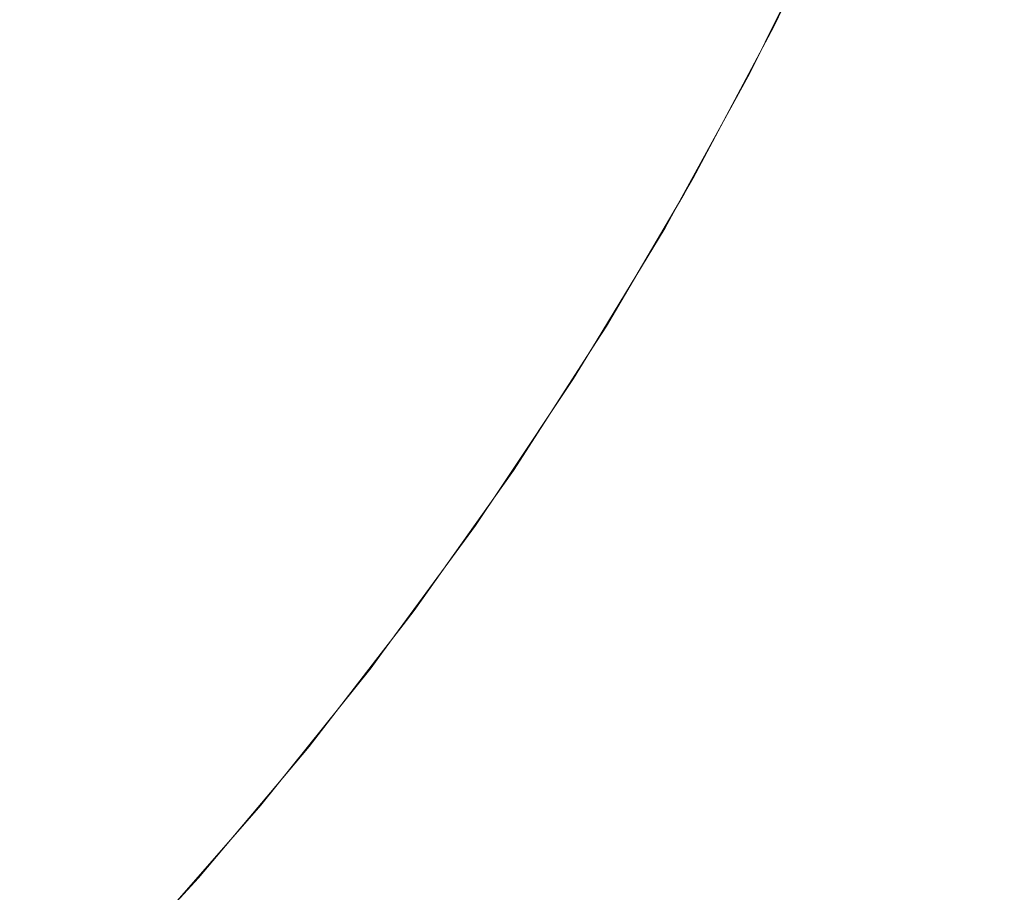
# Model space of a CAD drawing. Header units: centimetres. Extents: x -26 to 27.3, y -25.9 to -24.1.
# Tile 137 of 224: x 9.3238 to 9.3725, y -25.4927 to -25.4496. Entities that reach past the tile are written whole.
import ezdxf

# ---------------------------------------------------------------- set-up
doc = ezdxf.new("R2010")
doc.units = ezdxf.units.CM
doc.header["$LTSCALE"] = 2.54
doc.layers.add('Lucido design-1', color=7, linetype='Continuous')

# ---------------------------------------------------------------- blocks, each defined once
blk = doc.blocks.new('Gruppo-7-1')
at = {"color": 7, "linetype": 'Continuous', "lineweight": 9}
blk.add_3dface([(-25.917482, -24.159888, 1182.422727), (-25.917482, -25.759888, 1182.422727), (27.182518, -25.759888, 1182.422727), (27.182518, -24.159888, 1182.422727)], dxfattribs=at)
for points, invisible_edges in [([(9.36443, -25.442117, 1181.931277), (9.360776, -25.449764, 1181.931277), (9.36039, -25.449569, 1181.935341), (9.364036, -25.441939, 1181.935341)], 15), ([(9.364672, -25.442227, 1181.927202), (9.361014, -25.449884, 1181.927202), (9.360776, -25.449764, 1181.931277), (9.36443, -25.442117, 1181.931277)], 15), ([(9.348524, -25.443587, 1181.973903), (9.344822, -25.450557, 1181.973903), (9.342915, -25.449491, 1181.977405), (9.346573, -25.442603, 1181.977405)], 15), ([(9.364762, -25.442268, 1181.923272), (9.361102, -25.449928, 1181.923272), (9.361014, -25.449884, 1181.927202), (9.364672, -25.442227, 1181.927202)], 15), ([(9.364395, -25.443039, 1181.922727), (9.361103, -25.449929, 1181.922727), (9.361102, -25.449928, 1181.923272), (9.364762, -25.442268, 1181.923272)], 14), ([(9.361103, -25.449929, 1181.922727), (9.364395, -25.443039, 1181.922727), (9.363779, -25.444412, 1181.722727)], 10), ([(9.334056, -25.444542, 1181.990447), (9.330326, -25.450897, 1181.990447), (9.327883, -25.449393, 1181.993438), (9.331551, -25.443143, 1181.993438)], 15), ([(9.350343, -25.444504, 1181.970318), (9.346601, -25.45155, 1181.970318), (9.344822, -25.450557, 1181.973903), (9.348524, -25.443587, 1181.973903)], 15), ([(9.336448, -25.445879, 1181.987343), (9.33266, -25.452334, 1181.987343), (9.330326, -25.450897, 1181.990447), (9.334056, -25.444542, 1181.990447)], 15), ([(9.352027, -25.445352, 1181.966655), (9.348247, -25.45247, 1181.966655), (9.346601, -25.45155, 1181.970318), (9.350343, -25.444504, 1181.970318)], 15), ([(9.360676, -25.450704, 1181.722727), (9.363779, -25.444412, 1181.722727), (9.363797, -25.44442, 1181.720755), (9.359937, -25.452247, 1181.720755)], 14), ([(9.363941, -25.444487, 1181.716767), (9.360078, -25.45232, 1181.716767), (9.359937, -25.452247, 1181.720755), (9.363797, -25.44442, 1181.720755)], 15), ([(9.364229, -25.444621, 1181.712782), (9.36036, -25.452467, 1181.712782), (9.360078, -25.45232, 1181.716767), (9.363941, -25.444487, 1181.716767)], 15), ([(9.363779, -25.444412, 1181.722727), (9.360676, -25.450704, 1181.722727), (9.361103, -25.449929, 1181.922727)], 10), ([(9.364662, -25.444823, 1181.708808), (9.360784, -25.452687, 1181.708808), (9.36036, -25.452467, 1181.712782), (9.364229, -25.444621, 1181.712782)], 15), ([(9.365239, -25.445092, 1181.704851), (9.361349, -25.452982, 1181.704851), (9.360784, -25.452687, 1181.708808), (9.364662, -25.444823, 1181.708808)], 15), ([(9.353573, -25.446132, 1181.962921), (9.349759, -25.453314, 1181.962921), (9.348247, -25.45247, 1181.966655), (9.352027, -25.445352, 1181.966655)], 15), ([(9.365961, -25.445429, 1181.700917), (9.362055, -25.453349, 1181.700917), (9.361349, -25.452982, 1181.704851), (9.365239, -25.445092, 1181.704851)], 15), ([(9.366827, -25.445833, 1181.697014), (9.362903, -25.45379, 1181.697014), (9.362055, -25.453349, 1181.700917), (9.365961, -25.445429, 1181.700917)], 15), ([(9.338725, -25.44715, 1181.98413), (9.33488, -25.453701, 1181.98413), (9.33266, -25.452334, 1181.987343), (9.336448, -25.445879, 1181.987343)], 15), ([(9.367835, -25.446303, 1181.693147), (9.363889, -25.454304, 1181.693147), (9.362903, -25.45379, 1181.697014), (9.366827, -25.445833, 1181.697014)], 15), ([(9.325722, -25.448062, 1181.995888), (9.321851, -25.454061, 1181.995888), (9.319286, -25.452327, 1181.998654), (9.323086, -25.446439, 1181.998654)], 15), ([(9.35498, -25.446841, 1181.959121), (9.351134, -25.454082, 1181.959121), (9.349759, -25.453314, 1181.962921), (9.353573, -25.446132, 1181.962921)], 15), ([(9.368985, -25.446839, 1181.689324), (9.365015, -25.45489, 1181.689324), (9.363889, -25.454304, 1181.693147), (9.367835, -25.446303, 1181.693147)], 15), ([(9.356244, -25.447479, 1181.955264), (9.35237, -25.454773, 1181.955264), (9.351134, -25.454082, 1181.959121), (9.35498, -25.446841, 1181.959121)], 15), ([(9.370275, -25.447441, 1181.68555), (9.366278, -25.455547, 1181.68555), (9.365015, -25.45489, 1181.689324), (9.368985, -25.446839, 1181.689324)], 15), ([(9.340881, -25.448355, 1181.980816), (9.336984, -25.454997, 1181.980816), (9.33488, -25.453701, 1181.98413), (9.338725, -25.44715, 1181.98413)], 15), ([(9.357366, -25.448044, 1181.951355), (9.353467, -25.455386, 1181.951355), (9.35237, -25.454773, 1181.955264), (9.356244, -25.447479, 1181.955264)], 15), ([(9.371704, -25.448107, 1181.681833), (9.367676, -25.456275, 1181.681833), (9.366278, -25.455547, 1181.68555), (9.370275, -25.447441, 1181.68555)], 15), ([(9.327883, -25.449393, 1181.993438), (9.323953, -25.455482, 1181.993438), (9.321851, -25.454061, 1181.995888), (9.325722, -25.448062, 1181.995888)], 15), ([(9.342915, -25.449491, 1181.977405), (9.338968, -25.456218, 1181.977405), (9.336984, -25.454997, 1181.980816), (9.340881, -25.448355, 1181.980816)], 15), ([(9.358342, -25.448537, 1181.947402), (9.354421, -25.455919, 1181.947402), (9.353467, -25.455386, 1181.951355), (9.357366, -25.448044, 1181.951355)], 15), ([(9.373269, -25.448837, 1181.678179), (9.369208, -25.457073, 1181.678179), (9.367676, -25.456275, 1181.681833), (9.371704, -25.448107, 1181.681833)], 15), ([(9.359172, -25.448955, 1181.94341), (9.355233, -25.456372, 1181.94341), (9.354421, -25.455919, 1181.947402), (9.358342, -25.448537, 1181.947402)], 15), ([(9.374969, -25.44963, 1181.674593), (9.370872, -25.457939, 1181.674593), (9.369208, -25.457073, 1181.678179), (9.373269, -25.448837, 1181.678179)], 15), ([(9.330326, -25.450897, 1181.990447), (9.32633, -25.457088, 1181.990447), (9.323953, -25.455482, 1181.993438), (9.327883, -25.449393, 1181.993438)], 15), ([(9.359855, -25.4493, 1181.939388), (9.355901, -25.456745, 1181.939388), (9.355233, -25.456372, 1181.94341), (9.359172, -25.448955, 1181.94341)], 15), ([(9.36039, -25.449569, 1181.935341), (9.356423, -25.457037, 1181.935341), (9.355901, -25.456745, 1181.939388), (9.359855, -25.4493, 1181.939388)], 15), ([(9.344822, -25.450557, 1181.973903), (9.340828, -25.457363, 1181.973903), (9.338968, -25.456218, 1181.977405), (9.342915, -25.449491, 1181.977405)], 15), ([(9.360776, -25.449764, 1181.931277), (9.356801, -25.457248, 1181.931277), (9.356423, -25.457037, 1181.935341), (9.36039, -25.449569, 1181.935341)], 15), ([(9.361014, -25.449884, 1181.927202), (9.357033, -25.457378, 1181.927202), (9.356801, -25.457248, 1181.931277), (9.360776, -25.449764, 1181.931277)], 15), ([(9.361102, -25.449928, 1181.923272), (9.357119, -25.457426, 1181.923272), (9.357033, -25.457378, 1181.927202), (9.361014, -25.449884, 1181.927202)], 15), ([(9.376801, -25.450484, 1181.671083), (9.372665, -25.458872, 1181.671083), (9.370872, -25.457939, 1181.674593), (9.374969, -25.44963, 1181.674593)], 15), ([(9.360688, -25.45071, 1181.922727), (9.357121, -25.457427, 1181.922727), (9.357119, -25.457426, 1181.923272), (9.361102, -25.449928, 1181.923272)], 14), ([(9.360676, -25.450704, 1181.722727), (9.360688, -25.45071, 1181.922727), (9.361103, -25.449929, 1181.922727)], 9), ([(9.361102, -25.449928, 1181.923272), (9.361103, -25.449929, 1181.922727), (9.360688, -25.45071, 1181.922727)], 9), ([(9.33266, -25.452334, 1181.987343), (9.328601, -25.458623, 1181.987343), (9.32633, -25.457088, 1181.990447), (9.330326, -25.450897, 1181.990447)], 15), ([(9.346601, -25.45155, 1181.970318), (9.342562, -25.458431, 1181.970318), (9.340828, -25.457363, 1181.973903), (9.344822, -25.450557, 1181.973903)], 15), ([(9.357121, -25.457427, 1181.922727), (9.360688, -25.45071, 1181.922727), (9.35992, -25.452238, 1181.722727)], 10), ([(9.359937, -25.452247, 1181.720755), (9.35992, -25.452238, 1181.722727), (9.360676, -25.450704, 1181.722727)], 9), ([(9.360688, -25.45071, 1181.922727), (9.360676, -25.450704, 1181.722727), (9.35992, -25.452238, 1181.722727)], 9), ([(9.348247, -25.45247, 1181.966655), (9.344168, -25.45942, 1181.966655), (9.342562, -25.458431, 1181.970318), (9.346601, -25.45155, 1181.970318)], 15), ([(9.33488, -25.453701, 1181.98413), (9.330762, -25.460083, 1181.98413), (9.328601, -25.458623, 1181.987343), (9.33266, -25.452334, 1181.987343)], 15), ([(9.35665, -25.458198, 1181.722727), (9.35992, -25.452238, 1181.722727), (9.359937, -25.452247, 1181.720755), (9.35574, -25.459898, 1181.720755)], 14), ([(9.360078, -25.45232, 1181.716767), (9.355877, -25.459977, 1181.716767), (9.35574, -25.459898, 1181.720755), (9.359937, -25.452247, 1181.720755)], 15), ([(9.36036, -25.452467, 1181.712782), (9.356152, -25.460136, 1181.712782), (9.355877, -25.459977, 1181.716767), (9.360078, -25.45232, 1181.716767)], 15), ([(9.35992, -25.452238, 1181.722727), (9.35665, -25.458198, 1181.722727), (9.357121, -25.457427, 1181.922727)], 10), ([(9.349759, -25.453314, 1181.962921), (9.345643, -25.460328, 1181.962921), (9.344168, -25.45942, 1181.966655), (9.348247, -25.45247, 1181.966655)], 15), ([(9.360784, -25.452687, 1181.708808), (9.356566, -25.460375, 1181.708808), (9.356152, -25.460136, 1181.712782), (9.36036, -25.452467, 1181.712782)], 15), ([(9.361349, -25.452982, 1181.704851), (9.357118, -25.460693, 1181.704851), (9.356566, -25.460375, 1181.708808), (9.360784, -25.452687, 1181.708808)], 15), ([(9.351134, -25.454082, 1181.959121), (9.346984, -25.461154, 1181.959121), (9.345643, -25.460328, 1181.962921), (9.349759, -25.453314, 1181.962921)], 15), ([(9.362055, -25.453349, 1181.700917), (9.357808, -25.461092, 1181.700917), (9.357118, -25.460693, 1181.704851), (9.361349, -25.452982, 1181.704851)], 15), ([(9.336984, -25.454997, 1181.980816), (9.332808, -25.461467, 1181.980816), (9.330762, -25.460083, 1181.98413), (9.33488, -25.453701, 1181.98413)], 15), ([(9.362903, -25.45379, 1181.697014), (9.358635, -25.461569, 1181.697014), (9.357808, -25.461092, 1181.700917), (9.362055, -25.453349, 1181.700917)], 15), ([(9.363889, -25.454304, 1181.693147), (9.359598, -25.462125, 1181.693147), (9.358635, -25.461569, 1181.697014), (9.362903, -25.45379, 1181.697014)], 15), ([(9.323953, -25.455482, 1181.993438), (9.319769, -25.461398, 1181.993438), (9.317729, -25.459889, 1181.995888), (9.321851, -25.454061, 1181.995888)], 15), ([(9.35237, -25.454773, 1181.955264), (9.34819, -25.461897, 1181.955264), (9.346984, -25.461154, 1181.959121), (9.351134, -25.454082, 1181.959121)], 15), ([(9.365015, -25.45489, 1181.689324), (9.360697, -25.46276, 1181.689324), (9.359598, -25.462125, 1181.693147), (9.363889, -25.454304, 1181.693147)], 15), ([(9.353467, -25.455386, 1181.951355), (9.34926, -25.462555, 1181.951355), (9.34819, -25.461897, 1181.955264), (9.35237, -25.454773, 1181.955264)], 15), ([(9.338968, -25.456218, 1181.977405), (9.334738, -25.462771, 1181.977405), (9.332808, -25.461467, 1181.980816), (9.336984, -25.454997, 1181.980816)], 15), ([(9.366278, -25.455547, 1181.68555), (9.36193, -25.463472, 1181.68555), (9.360697, -25.46276, 1181.689324), (9.365015, -25.45489, 1181.689324)], 15), ([(9.32633, -25.457088, 1181.990447), (9.322076, -25.463104, 1181.990447), (9.319769, -25.461398, 1181.993438), (9.323953, -25.455482, 1181.993438)], 15), ([(9.354421, -25.455919, 1181.947402), (9.350191, -25.463128, 1181.947402), (9.34926, -25.462555, 1181.951355), (9.353467, -25.455386, 1181.951355)], 15), ([(9.367676, -25.456275, 1181.681833), (9.363295, -25.46426, 1181.681833), (9.36193, -25.463472, 1181.68555), (9.366278, -25.455547, 1181.68555)], 15), ([(9.340828, -25.457363, 1181.973903), (9.336548, -25.463994, 1181.973903), (9.334738, -25.462771, 1181.977405), (9.338968, -25.456218, 1181.977405)], 15), ([(9.355233, -25.456372, 1181.94341), (9.350982, -25.463616, 1181.94341), (9.350191, -25.463128, 1181.947402), (9.354421, -25.455919, 1181.947402)], 15), ([(9.355901, -25.456745, 1181.939388), (9.351634, -25.464017, 1181.939388), (9.350982, -25.463616, 1181.94341), (9.355233, -25.456372, 1181.94341)], 15), ([(9.369208, -25.457073, 1181.678179), (9.364791, -25.465123, 1181.678179), (9.363295, -25.46426, 1181.681833), (9.367676, -25.456275, 1181.681833)], 15), ([(9.328601, -25.458623, 1181.987343), (9.324279, -25.464734, 1181.987343), (9.322076, -25.463104, 1181.990447), (9.32633, -25.457088, 1181.990447)], 15), ([(9.356423, -25.457037, 1181.935341), (9.352144, -25.464331, 1181.935341), (9.351634, -25.464017, 1181.939388), (9.355901, -25.456745, 1181.939388)], 15), ([(9.356801, -25.457248, 1181.931277), (9.352512, -25.464557, 1181.931277), (9.352144, -25.464331, 1181.935341), (9.356423, -25.457037, 1181.935341)], 15), ([(9.370872, -25.457939, 1181.674593), (9.366415, -25.466061, 1181.674593), (9.364791, -25.465123, 1181.678179), (9.369208, -25.457073, 1181.678179)], 15), ([(9.342562, -25.458431, 1181.970318), (9.338236, -25.465135, 1181.970318), (9.336548, -25.463994, 1181.973903), (9.340828, -25.457363, 1181.973903)], 15), ([(9.357033, -25.457378, 1181.927202), (9.352738, -25.464697, 1181.927202), (9.352512, -25.464557, 1181.931277), (9.356801, -25.457248, 1181.931277)], 15), ([(9.357119, -25.457426, 1181.923272), (9.352823, -25.464749, 1181.923272), (9.352738, -25.464697, 1181.927202), (9.357033, -25.457378, 1181.927202)], 15), ([(9.356664, -25.458206, 1181.922727), (9.352824, -25.464749, 1181.922727), (9.352823, -25.464749, 1181.923272), (9.357119, -25.457426, 1181.923272)], 14), ([(9.35665, -25.458198, 1181.722727), (9.356664, -25.458206, 1181.922727), (9.357121, -25.457427, 1181.922727)], 9), ([(9.357119, -25.457426, 1181.923272), (9.357121, -25.457427, 1181.922727), (9.356664, -25.458206, 1181.922727)], 9), ([(9.35574, -25.459898, 1181.720755), (9.355723, -25.459888, 1181.722727), (9.35665, -25.458198, 1181.722727)], 9), ([(9.356664, -25.458206, 1181.922727), (9.35665, -25.458198, 1181.722727), (9.355723, -25.459888, 1181.722727)], 9), ([(9.372665, -25.458872, 1181.671083), (9.368166, -25.467072, 1181.671083), (9.366415, -25.466061, 1181.674593), (9.370872, -25.457939, 1181.674593)], 15), ([(9.330762, -25.460083, 1181.98413), (9.326376, -25.466285, 1181.98413), (9.324279, -25.464734, 1181.987343), (9.328601, -25.458623, 1181.987343)], 15), ([(9.344168, -25.45942, 1181.966655), (9.339798, -25.466191, 1181.966655), (9.338236, -25.465135, 1181.970318), (9.342562, -25.458431, 1181.970318)], 15), ([(9.352824, -25.464749, 1181.922727), (9.356664, -25.458206, 1181.922727), (9.355723, -25.459888, 1181.722727)], 10), ([(9.374584, -25.459871, 1181.667653), (9.37004, -25.468154, 1181.667653), (9.368166, -25.467072, 1181.671083), (9.372665, -25.458872, 1181.671083)], 15), ([(9.345643, -25.460328, 1181.962921), (9.341233, -25.467161, 1181.962921), (9.339798, -25.466191, 1181.966655), (9.344168, -25.45942, 1181.966655)], 15), ([(9.332808, -25.461467, 1181.980816), (9.328362, -25.467754, 1181.980816), (9.326376, -25.466285, 1181.98413), (9.330762, -25.460083, 1181.98413)], 15), ([(9.352314, -25.465505, 1181.722727), (9.355723, -25.459888, 1181.722727), (9.35574, -25.459898, 1181.720755), (9.351213, -25.467358, 1181.720755)], 14), ([(9.355877, -25.459977, 1181.716767), (9.351346, -25.467443, 1181.716767), (9.351213, -25.467358, 1181.720755), (9.35574, -25.459898, 1181.720755)], 15), ([(9.356152, -25.460136, 1181.712782), (9.351614, -25.467614, 1181.712782), (9.351346, -25.467443, 1181.716767), (9.355877, -25.459977, 1181.716767)], 15), ([(9.356566, -25.460375, 1181.708808), (9.352017, -25.467871, 1181.708808), (9.351614, -25.467614, 1181.712782), (9.356152, -25.460136, 1181.712782)], 15), ([(9.352824, -25.464749, 1181.922727), (9.355723, -25.459888, 1181.722727), (9.352314, -25.465505, 1181.722727)], 9), ([(9.376628, -25.460935, 1181.664312), (9.372035, -25.469306, 1181.664312), (9.37004, -25.468154, 1181.667653), (9.374584, -25.459871, 1181.667653)], 15), ([(9.346984, -25.461154, 1181.959121), (9.342538, -25.468043, 1181.959121), (9.341233, -25.467161, 1181.962921), (9.345643, -25.460328, 1181.962921)], 15), ([(9.357118, -25.460693, 1181.704851), (9.352555, -25.468213, 1181.704851), (9.352017, -25.467871, 1181.708808), (9.356566, -25.460375, 1181.708808)], 15), ([(9.357808, -25.461092, 1181.700917), (9.353227, -25.468641, 1181.700917), (9.352555, -25.468213, 1181.704851), (9.357118, -25.460693, 1181.704851)], 15), ([(9.358635, -25.461569, 1181.697014), (9.354032, -25.469155, 1181.697014), (9.353227, -25.468641, 1181.700917), (9.357808, -25.461092, 1181.700917)], 15), ([(9.378825, -25.462079, 1181.661015), (9.374181, -25.470545, 1181.661015), (9.372035, -25.469306, 1181.664312), (9.376628, -25.460935, 1181.664312)], 15), ([(9.334738, -25.462771, 1181.977405), (9.330235, -25.469139, 1181.977405), (9.328362, -25.467754, 1181.980816), (9.332808, -25.461467, 1181.980816)], 15), ([(9.34819, -25.461897, 1181.955264), (9.343712, -25.468836, 1181.955264), (9.342538, -25.468043, 1181.959121), (9.346984, -25.461154, 1181.959121)], 15), ([(9.359598, -25.462125, 1181.693147), (9.35497, -25.469752, 1181.693147), (9.354032, -25.469155, 1181.697014), (9.358635, -25.461569, 1181.697014)], 15), ([(9.34926, -25.462555, 1181.951355), (9.344752, -25.469539, 1181.951355), (9.343712, -25.468836, 1181.955264), (9.34819, -25.461897, 1181.955264)], 15), ([(9.350191, -25.463128, 1181.947402), (9.345658, -25.470152, 1181.947402), (9.344752, -25.469539, 1181.951355), (9.34926, -25.462555, 1181.951355)], 15), ([(9.360697, -25.46276, 1181.689324), (9.356041, -25.470434, 1181.689324), (9.35497, -25.469752, 1181.693147), (9.359598, -25.462125, 1181.693147)], 15), ([(9.336548, -25.463994, 1181.973903), (9.331991, -25.470438, 1181.973903), (9.330235, -25.469139, 1181.977405), (9.334738, -25.462771, 1181.977405)], 15), ([(9.36193, -25.463472, 1181.68555), (9.357241, -25.471199, 1181.68555), (9.356041, -25.470434, 1181.689324), (9.360697, -25.46276, 1181.689324)], 15), ([(9.324279, -25.464734, 1181.987343), (9.319702, -25.470656, 1181.987343), (9.317569, -25.468934, 1181.990447), (9.322076, -25.463104, 1181.990447)], 15), ([(9.350982, -25.463616, 1181.94341), (9.346428, -25.470672, 1181.94341), (9.345658, -25.470152, 1181.947402), (9.350191, -25.463128, 1181.947402)], 15), ([(9.363295, -25.46426, 1181.681833), (9.358571, -25.472046, 1181.681833), (9.357241, -25.471199, 1181.68555), (9.36193, -25.463472, 1181.68555)], 15), ([(9.338236, -25.465135, 1181.970318), (9.333629, -25.471649, 1181.970318), (9.331991, -25.470438, 1181.973903), (9.336548, -25.463994, 1181.973903)], 15), ([(9.351634, -25.464017, 1181.939388), (9.347062, -25.4711, 1181.939388), (9.346428, -25.470672, 1181.94341), (9.350982, -25.463616, 1181.94341)], 15), ([(9.352144, -25.464331, 1181.935341), (9.347558, -25.471436, 1181.935341), (9.347062, -25.4711, 1181.939388), (9.351634, -25.464017, 1181.939388)], 15), ([(9.352512, -25.464557, 1181.931277), (9.347917, -25.471678, 1181.931277), (9.347558, -25.471436, 1181.935341), (9.352144, -25.464331, 1181.935341)], 15), ([(9.364791, -25.465123, 1181.678179), (9.360027, -25.472974, 1181.678179), (9.358571, -25.472046, 1181.681833), (9.363295, -25.46426, 1181.681833)], 15), ([(9.326376, -25.466285, 1181.98413), (9.32173, -25.472294, 1181.98413), (9.319702, -25.470656, 1181.987343), (9.324279, -25.464734, 1181.987343)], 15), ([(9.352738, -25.464697, 1181.927202), (9.348137, -25.471827, 1181.927202), (9.347917, -25.471678, 1181.931277), (9.352512, -25.464557, 1181.931277)], 15), ([(9.352823, -25.464749, 1181.923272), (9.348219, -25.471882, 1181.923272), (9.348137, -25.471827, 1181.927202), (9.352738, -25.464697, 1181.927202)], 15), ([(9.35233, -25.465514, 1181.922727), (9.34822, -25.471883, 1181.922727), (9.348219, -25.471882, 1181.923272), (9.352823, -25.464749, 1181.923272)], 14), ([(9.352314, -25.465505, 1181.722727), (9.35233, -25.465514, 1181.922727), (9.352824, -25.464749, 1181.922727)], 9), ([(9.352823, -25.464749, 1181.923272), (9.352824, -25.464749, 1181.922727), (9.35233, -25.465514, 1181.922727)], 9), ([(9.339798, -25.466191, 1181.966655), (9.335145, -25.47277, 1181.966655), (9.333629, -25.471649, 1181.970318), (9.338236, -25.465135, 1181.970318)], 15), ([(9.351213, -25.467358, 1181.720755), (9.351196, -25.467348, 1181.722727), (9.352314, -25.465505, 1181.722727)], 9), ([(9.35233, -25.465514, 1181.922727), (9.352314, -25.465505, 1181.722727), (9.351196, -25.467348, 1181.722727)], 9), ([(9.366415, -25.466061, 1181.674593), (9.361609, -25.473982, 1181.674593), (9.360027, -25.472974, 1181.678179), (9.364791, -25.465123, 1181.678179)], 15), ([(9.34822, -25.471883, 1181.922727), (9.35233, -25.465514, 1181.922727), (9.351196, -25.467348, 1181.722727)], 10), ([(9.328362, -25.467754, 1181.980816), (9.323653, -25.473846, 1181.980816), (9.32173, -25.472294, 1181.98413), (9.326376, -25.466285, 1181.98413)], 15), ([(9.341233, -25.467161, 1181.962921), (9.336537, -25.4738, 1181.962921), (9.335145, -25.47277, 1181.966655), (9.339798, -25.466191, 1181.966655)], 15), ([(9.368166, -25.467072, 1181.671083), (9.363314, -25.475068, 1181.671083), (9.361609, -25.473982, 1181.674593), (9.366415, -25.466061, 1181.674593)], 15), ([(9.342538, -25.468043, 1181.959121), (9.337804, -25.474737, 1181.959121), (9.336537, -25.4738, 1181.962921), (9.341233, -25.467161, 1181.962921)], 15), ([(9.347678, -25.472613, 1181.722727), (9.351196, -25.467348, 1181.722727), (9.351213, -25.467358, 1181.720755), (9.346364, -25.474614, 1181.720755)], 14), ([(9.351346, -25.467443, 1181.716767), (9.346494, -25.474705, 1181.716767), (9.346364, -25.474614, 1181.720755), (9.351213, -25.467358, 1181.720755)], 15), ([(9.351614, -25.467614, 1181.712782), (9.346754, -25.474888, 1181.712782), (9.346494, -25.474705, 1181.716767), (9.351346, -25.467443, 1181.716767)], 15), ([(9.34822, -25.471883, 1181.922727), (9.351196, -25.467348, 1181.722727), (9.347678, -25.472613, 1181.722727)], 9), ([(9.37004, -25.468154, 1181.667653), (9.365139, -25.476231, 1181.667653), (9.363314, -25.475068, 1181.671083), (9.368166, -25.467072, 1181.671083)], 15), ([(9.330235, -25.469139, 1181.977405), (9.325465, -25.47531, 1181.977405), (9.323653, -25.473846, 1181.980816), (9.328362, -25.467754, 1181.980816)], 15), ([(9.352017, -25.467871, 1181.708808), (9.347146, -25.475162, 1181.708808), (9.346754, -25.474888, 1181.712782), (9.351614, -25.467614, 1181.712782)], 15), ([(9.352555, -25.468213, 1181.704851), (9.347668, -25.475527, 1181.704851), (9.347146, -25.475162, 1181.708808), (9.352017, -25.467871, 1181.708808)], 15), ([(9.343712, -25.468836, 1181.955264), (9.338943, -25.475579, 1181.955264), (9.337804, -25.474737, 1181.959121), (9.342538, -25.468043, 1181.959121)], 15), ([(9.353227, -25.468641, 1181.700917), (9.34832, -25.475984, 1181.700917), (9.347668, -25.475527, 1181.704851), (9.352555, -25.468213, 1181.704851)], 15), ([(9.372035, -25.469306, 1181.664312), (9.367082, -25.477468, 1181.664312), (9.365139, -25.476231, 1181.667653), (9.37004, -25.468154, 1181.667653)], 15), ([(9.344752, -25.469539, 1181.951355), (9.339952, -25.476326, 1181.951355), (9.338943, -25.475579, 1181.955264), (9.343712, -25.468836, 1181.955264)], 15), ([(9.354032, -25.469155, 1181.697014), (9.349103, -25.476532, 1181.697014), (9.34832, -25.475984, 1181.700917), (9.353227, -25.468641, 1181.700917)], 15), ([(9.331991, -25.470438, 1181.973903), (9.327165, -25.476682, 1181.973903), (9.325465, -25.47531, 1181.977405), (9.330235, -25.469139, 1181.977405)], 15), ([(9.35497, -25.469752, 1181.693147), (9.350014, -25.47717, 1181.693147), (9.349103, -25.476532, 1181.697014), (9.354032, -25.469155, 1181.697014)], 15), ([(9.374181, -25.470545, 1181.661015), (9.369171, -25.478799, 1181.661015), (9.367082, -25.477468, 1181.664312), (9.372035, -25.469306, 1181.664312)], 15), ([(9.345658, -25.470152, 1181.947402), (9.340831, -25.476976, 1181.947402), (9.339952, -25.476326, 1181.951355), (9.344752, -25.469539, 1181.951355)], 15), ([(9.356041, -25.470434, 1181.689324), (9.351053, -25.477898, 1181.689324), (9.350014, -25.47717, 1181.693147), (9.35497, -25.469752, 1181.693147)], 15), ([(9.346428, -25.470672, 1181.94341), (9.341579, -25.477529, 1181.94341), (9.340831, -25.476976, 1181.947402), (9.345658, -25.470152, 1181.947402)], 15), ([(9.333629, -25.471649, 1181.970318), (9.328749, -25.477962, 1181.970318), (9.327165, -25.476682, 1181.973903), (9.331991, -25.470438, 1181.973903)], 15), ([(9.347062, -25.4711, 1181.939388), (9.342194, -25.477984, 1181.939388), (9.341579, -25.477529, 1181.94341), (9.346428, -25.470672, 1181.94341)], 15), ([(9.357241, -25.471199, 1181.68555), (9.35222, -25.478714, 1181.68555), (9.351053, -25.477898, 1181.689324), (9.356041, -25.470434, 1181.689324)], 15), ([(9.37641, -25.471832, 1181.657866), (9.371343, -25.480183, 1181.657866), (9.369171, -25.478799, 1181.661015), (9.374181, -25.470545, 1181.661015)], 15), ([(9.347558, -25.471436, 1181.935341), (9.342675, -25.47834, 1181.935341), (9.342194, -25.477984, 1181.939388), (9.347062, -25.4711, 1181.939388)], 15), ([(9.358571, -25.472046, 1181.681833), (9.353511, -25.479619, 1181.681833), (9.35222, -25.478714, 1181.68555), (9.357241, -25.471199, 1181.68555)], 15), ([(9.335145, -25.47277, 1181.966655), (9.330216, -25.479146, 1181.966655), (9.328749, -25.477962, 1181.970318), (9.333629, -25.471649, 1181.970318)], 15), ([(9.347917, -25.471678, 1181.931277), (9.343023, -25.478597, 1181.931277), (9.342675, -25.47834, 1181.935341), (9.347558, -25.471436, 1181.935341)], 15), ([(9.348137, -25.471827, 1181.927202), (9.343237, -25.478755, 1181.927202), (9.343023, -25.478597, 1181.931277), (9.347917, -25.471678, 1181.931277)], 15), ([(9.348219, -25.471882, 1181.923272), (9.343316, -25.478814, 1181.923272), (9.343237, -25.478755, 1181.927202), (9.348137, -25.471827, 1181.927202)], 15), ([(9.378752, -25.473184, 1181.654822), (9.373623, -25.481635, 1181.654822), (9.371343, -25.480183, 1181.657866), (9.37641, -25.471832, 1181.657866)], 15), ([(9.347696, -25.472624, 1181.922727), (9.343317, -25.478815, 1181.922727), (9.343316, -25.478814, 1181.923272), (9.348219, -25.471882, 1181.923272)], 14), ([(9.347678, -25.472613, 1181.722727), (9.347696, -25.472624, 1181.922727), (9.34822, -25.471883, 1181.922727)], 9), ([(9.348219, -25.471882, 1181.923272), (9.34822, -25.471883, 1181.922727), (9.347696, -25.472624, 1181.922727)], 9), ([(9.360027, -25.472974, 1181.678179), (9.354926, -25.480609, 1181.678179), (9.353511, -25.479619, 1181.681833), (9.358571, -25.472046, 1181.681833)], 15), ([(9.336537, -25.4738, 1181.962921), (9.331564, -25.480234, 1181.962921), (9.330216, -25.479146, 1181.966655), (9.335145, -25.47277, 1181.966655)], 15), ([(9.343317, -25.478815, 1181.922727), (9.347696, -25.472624, 1181.922727), (9.346348, -25.474603, 1181.722727)], 10), ([(9.346364, -25.474614, 1181.720755), (9.346348, -25.474603, 1181.722727), (9.347678, -25.472613, 1181.722727)], 9), ([(9.347696, -25.472624, 1181.922727), (9.347678, -25.472613, 1181.722727), (9.346348, -25.474603, 1181.722727)], 9), ([(9.361609, -25.473982, 1181.674593), (9.356462, -25.481685, 1181.674593), (9.354926, -25.480609, 1181.678179), (9.360027, -25.472974, 1181.678179)], 15), ([(9.325465, -25.47531, 1181.977405), (9.320437, -25.481272, 1181.977405), (9.318689, -25.479733, 1181.980816), (9.323653, -25.473846, 1181.980816)], 15), ([(9.337804, -25.474737, 1181.959121), (9.332789, -25.481224, 1181.959121), (9.331564, -25.480234, 1181.962921), (9.336537, -25.4738, 1181.962921)], 15), ([(9.363314, -25.475068, 1181.671083), (9.358118, -25.482844, 1181.671083), (9.356462, -25.481685, 1181.674593), (9.361609, -25.473982, 1181.674593)], 15), ([(9.338943, -25.475579, 1181.955264), (9.333892, -25.482114, 1181.955264), (9.332789, -25.481224, 1181.959121), (9.337804, -25.474737, 1181.959121)], 15), ([(9.342751, -25.47951, 1181.722727), (9.346348, -25.474603, 1181.722727), (9.346364, -25.474614, 1181.720755), (9.341204, -25.481652, 1181.720755)], 14), ([(9.346494, -25.474705, 1181.716767), (9.34133, -25.481749, 1181.716767), (9.341204, -25.481652, 1181.720755), (9.346364, -25.474614, 1181.720755)], 15), ([(9.346754, -25.474888, 1181.712782), (9.341582, -25.481942, 1181.712782), (9.34133, -25.481749, 1181.716767), (9.346494, -25.474705, 1181.716767)], 15), ([(9.343317, -25.478815, 1181.922727), (9.346348, -25.474603, 1181.722727), (9.342751, -25.47951, 1181.722727)], 9), ([(9.347146, -25.475162, 1181.708808), (9.341961, -25.482233, 1181.708808), (9.341582, -25.481942, 1181.712782), (9.346754, -25.474888, 1181.712782)], 15), ([(9.347668, -25.475527, 1181.704851), (9.342467, -25.482621, 1181.704851), (9.341961, -25.482233, 1181.708808), (9.347146, -25.475162, 1181.708808)], 15), ([(9.365139, -25.476231, 1181.667653), (9.359891, -25.484086, 1181.667653), (9.358118, -25.482844, 1181.671083), (9.363314, -25.475068, 1181.671083)], 15), ([(9.327165, -25.476682, 1181.973903), (9.322077, -25.482716, 1181.973903), (9.320437, -25.481272, 1181.977405), (9.325465, -25.47531, 1181.977405)], 15), ([(9.339952, -25.476326, 1181.951355), (9.334869, -25.482903, 1181.951355), (9.333892, -25.482114, 1181.955264), (9.338943, -25.475579, 1181.955264)], 15), ([(9.34832, -25.475984, 1181.700917), (9.343099, -25.483106, 1181.700917), (9.342467, -25.482621, 1181.704851), (9.347668, -25.475527, 1181.704851)], 15), ([(9.349103, -25.476532, 1181.697014), (9.343856, -25.483687, 1181.697014), (9.343099, -25.483106, 1181.700917), (9.34832, -25.475984, 1181.700917)], 15), ([(9.328749, -25.477962, 1181.970318), (9.323606, -25.484061, 1181.970318), (9.322077, -25.482716, 1181.973903), (9.327165, -25.476682, 1181.973903)], 15), ([(9.340831, -25.476976, 1181.947402), (9.335719, -25.48359, 1181.947402), (9.334869, -25.482903, 1181.951355), (9.339952, -25.476326, 1181.951355)], 15), ([(9.350014, -25.47717, 1181.693147), (9.344739, -25.484364, 1181.693147), (9.343856, -25.483687, 1181.697014), (9.349103, -25.476532, 1181.697014)], 15), ([(9.367082, -25.477468, 1181.664312), (9.361778, -25.485407, 1181.664312), (9.359891, -25.484086, 1181.667653), (9.365139, -25.476231, 1181.667653)], 15), ([(9.341579, -25.477529, 1181.94341), (9.336443, -25.484174, 1181.94341), (9.335719, -25.48359, 1181.947402), (9.340831, -25.476976, 1181.947402)], 15), ([(9.351053, -25.477898, 1181.689324), (9.345746, -25.485137, 1181.689324), (9.344739, -25.484364, 1181.693147), (9.350014, -25.47717, 1181.693147)], 15), ([(9.342194, -25.477984, 1181.939388), (9.337038, -25.484654, 1181.939388), (9.336443, -25.484174, 1181.94341), (9.341579, -25.477529, 1181.94341)], 15), ([(9.369171, -25.478799, 1181.661015), (9.363807, -25.486828, 1181.661015), (9.361778, -25.485407, 1181.664312), (9.367082, -25.477468, 1181.664312)], 15), ([(9.330216, -25.479146, 1181.966655), (9.325022, -25.485307, 1181.966655), (9.323606, -25.484061, 1181.970318), (9.328749, -25.477962, 1181.970318)], 15), ([(9.342675, -25.47834, 1181.935341), (9.337504, -25.48503, 1181.935341), (9.337038, -25.484654, 1181.939388), (9.342194, -25.477984, 1181.939388)], 15), ([(9.35222, -25.478714, 1181.68555), (9.346875, -25.486004, 1181.68555), (9.345746, -25.485137, 1181.689324), (9.351053, -25.477898, 1181.689324)], 15), ([(9.343023, -25.478597, 1181.931277), (9.33784, -25.485302, 1181.931277), (9.337504, -25.48503, 1181.935341), (9.342675, -25.47834, 1181.935341)], 15), ([(9.343237, -25.478755, 1181.927202), (9.338047, -25.485469, 1181.927202), (9.33784, -25.485302, 1181.931277), (9.343023, -25.478597, 1181.931277)], 15), ([(9.343316, -25.478814, 1181.923272), (9.338124, -25.485531, 1181.923272), (9.338047, -25.485469, 1181.927202), (9.343237, -25.478755, 1181.927202)], 15), ([(9.341684, -25.480927, 1181.922727), (9.338125, -25.485532, 1181.922727), (9.338124, -25.485531, 1181.923272), (9.343316, -25.478814, 1181.923272)], 14), ([(9.343316, -25.478814, 1181.923272), (9.343317, -25.478815, 1181.922727), (9.34277, -25.479523, 1181.922727), (9.341684, -25.480927, 1181.922727)], 9), ([(9.342751, -25.47951, 1181.722727), (9.34277, -25.479523, 1181.922727), (9.343317, -25.478815, 1181.922727)], 9), ([(9.353511, -25.479619, 1181.681833), (9.348126, -25.486963, 1181.681833), (9.346875, -25.486004, 1181.68555), (9.35222, -25.478714, 1181.68555)], 15), ([(9.371343, -25.480183, 1181.657866), (9.365916, -25.488305, 1181.657866), (9.363807, -25.486828, 1181.661015), (9.369171, -25.478799, 1181.661015)], 15), ([(9.331564, -25.480234, 1181.962921), (9.326322, -25.486451, 1181.962921), (9.325022, -25.485307, 1181.966655), (9.330216, -25.479146, 1181.966655)], 15), ([(9.341204, -25.481652, 1181.720755), (9.341189, -25.48164, 1181.722727), (9.341701, -25.480941, 1181.722727), (9.342751, -25.47951, 1181.722727)], 9), ([(9.342751, -25.47951, 1181.722727), (9.341701, -25.480941, 1181.722727), (9.341684, -25.480927, 1181.922727)], 10), ([(9.341684, -25.480927, 1181.922727), (9.34277, -25.479523, 1181.922727), (9.342751, -25.47951, 1181.722727)], 10), ([(9.354926, -25.480609, 1181.678179), (9.349496, -25.488015, 1181.678179), (9.348126, -25.486963, 1181.681833), (9.353511, -25.479619, 1181.681833)], 15), ([(9.332789, -25.481224, 1181.959121), (9.327504, -25.487492, 1181.959121), (9.326322, -25.486451, 1181.962921), (9.331564, -25.480234, 1181.962921)], 15), ([(9.373623, -25.481635, 1181.654822), (9.368131, -25.489855, 1181.654822), (9.365916, -25.488305, 1181.657866), (9.371343, -25.480183, 1181.657866)], 15), ([(9.341189, -25.48164, 1181.722727), (9.338125, -25.485532, 1181.922727), (9.341684, -25.480927, 1181.922727)], 9), ([(9.341684, -25.480927, 1181.922727), (9.341701, -25.480941, 1181.722727), (9.341189, -25.48164, 1181.722727)], 9), ([(9.356462, -25.481685, 1181.674593), (9.350984, -25.489156, 1181.674593), (9.349496, -25.488015, 1181.678179), (9.354926, -25.480609, 1181.678179)], 15), ([(9.333892, -25.482114, 1181.955264), (9.328568, -25.488428, 1181.955264), (9.327504, -25.487492, 1181.959121), (9.332789, -25.481224, 1181.959121)], 15), ([(9.33648, -25.487508, 1181.722727), (9.341189, -25.48164, 1181.722727), (9.341204, -25.481652, 1181.720755), (9.335742, -25.488458, 1181.720755)], 14), ([(9.34133, -25.481749, 1181.716767), (9.335863, -25.48856, 1181.716767), (9.335742, -25.488458, 1181.720755), (9.341204, -25.481652, 1181.720755)], 15), ([(9.341582, -25.481942, 1181.712782), (9.336107, -25.488764, 1181.712782), (9.335863, -25.48856, 1181.716767), (9.34133, -25.481749, 1181.716767)], 15), ([(9.341961, -25.482233, 1181.708808), (9.336473, -25.489071, 1181.708808), (9.336107, -25.488764, 1181.712782), (9.341582, -25.481942, 1181.712782)], 15), ([(9.341189, -25.48164, 1181.722727), (9.336468, -25.487497, 1181.922727), (9.338125, -25.485532, 1181.922727)], 9), ([(9.341189, -25.48164, 1181.722727), (9.33648, -25.487508, 1181.722727), (9.336468, -25.487497, 1181.922727)], 10), ([(9.358118, -25.482844, 1181.671083), (9.352587, -25.490387, 1181.671083), (9.350984, -25.489156, 1181.674593), (9.356462, -25.481685, 1181.674593)], 15), ([(9.376008, -25.483155, 1181.651887), (9.370447, -25.491477, 1181.651887), (9.368131, -25.489855, 1181.654822), (9.373623, -25.481635, 1181.654822)], 15), ([(9.334869, -25.482903, 1181.951355), (9.32951, -25.489258, 1181.951355), (9.328568, -25.488428, 1181.955264), (9.333892, -25.482114, 1181.955264)], 15), ([(9.342467, -25.482621, 1181.704851), (9.336961, -25.489481, 1181.704851), (9.336473, -25.489071, 1181.708808), (9.341961, -25.482233, 1181.708808)], 15), ([(9.335719, -25.48359, 1181.947402), (9.330331, -25.48998, 1181.947402), (9.32951, -25.489258, 1181.951355), (9.334869, -25.482903, 1181.951355)], 15), ([(9.343099, -25.483106, 1181.700917), (9.337571, -25.489993, 1181.700917), (9.336961, -25.489481, 1181.704851), (9.342467, -25.482621, 1181.704851)], 15), ([(9.359891, -25.484086, 1181.667653), (9.354304, -25.491704, 1181.667653), (9.352587, -25.490387, 1181.671083), (9.358118, -25.482844, 1181.671083)], 15), ([(9.343856, -25.483687, 1181.697014), (9.338303, -25.490607, 1181.697014), (9.337571, -25.489993, 1181.700917), (9.343099, -25.483106, 1181.700917)], 15), ([(9.378494, -25.484739, 1181.649067), (9.372862, -25.493168, 1181.649067), (9.370447, -25.491477, 1181.651887), (9.376008, -25.483155, 1181.651887)], 15), ([(9.336443, -25.484174, 1181.94341), (9.331029, -25.490594, 1181.94341), (9.330331, -25.48998, 1181.947402), (9.335719, -25.48359, 1181.947402)], 15), ([(9.344739, -25.484364, 1181.693147), (9.339155, -25.491322, 1181.693147), (9.338303, -25.490607, 1181.697014), (9.343856, -25.483687, 1181.697014)], 15), ([(9.325022, -25.485307, 1181.966655), (9.319571, -25.491242, 1181.966655), (9.318209, -25.489938, 1181.970318), (9.323606, -25.484061, 1181.970318)], 15), ([(9.337038, -25.484654, 1181.939388), (9.331603, -25.4911, 1181.939388), (9.331029, -25.490594, 1181.94341), (9.336443, -25.484174, 1181.94341)], 15), ([(9.345746, -25.485137, 1181.689324), (9.340127, -25.492138, 1181.689324), (9.339155, -25.491322, 1181.693147), (9.344739, -25.484364, 1181.693147)], 15), ([(9.361778, -25.485407, 1181.664312), (9.356132, -25.493107, 1181.664312), (9.354304, -25.491704, 1181.667653), (9.359891, -25.484086, 1181.667653)], 15), ([(9.337504, -25.48503, 1181.935341), (9.332053, -25.491495, 1181.935341), (9.331603, -25.4911, 1181.939388), (9.337038, -25.484654, 1181.939388)], 15), ([(9.326322, -25.486451, 1181.962921), (9.320821, -25.492441, 1181.962921), (9.319571, -25.491242, 1181.966655), (9.325022, -25.485307, 1181.966655)], 15), ([(9.33784, -25.485302, 1181.931277), (9.332378, -25.491781, 1181.931277), (9.332053, -25.491495, 1181.935341), (9.337504, -25.48503, 1181.935341)], 15), ([(9.338047, -25.485469, 1181.927202), (9.332577, -25.491957, 1181.927202), (9.332378, -25.491781, 1181.931277), (9.33784, -25.485302, 1181.931277)], 15), ([(9.338124, -25.485531, 1181.923272), (9.332651, -25.492022, 1181.923272), (9.332577, -25.491957, 1181.927202), (9.338047, -25.485469, 1181.927202)], 15), ([(9.346875, -25.486004, 1181.68555), (9.341217, -25.493053, 1181.68555), (9.340127, -25.492138, 1181.689324), (9.345746, -25.485137, 1181.689324)], 15), ([(9.363807, -25.486828, 1181.661015), (9.358097, -25.494615, 1181.661015), (9.356132, -25.493107, 1181.664312), (9.361778, -25.485407, 1181.664312)], 15), ([(9.336468, -25.487497, 1181.922727), (9.332652, -25.492023, 1181.922727), (9.332651, -25.492022, 1181.923272), (9.338124, -25.485531, 1181.923272)], 14), ([(9.338124, -25.485531, 1181.923272), (9.338125, -25.485532, 1181.922727), (9.336468, -25.487497, 1181.922727)], 9), ([(9.348126, -25.486963, 1181.681833), (9.342425, -25.494066, 1181.681833), (9.341217, -25.493053, 1181.68555), (9.346875, -25.486004, 1181.68555)], 15), ([(9.327504, -25.487492, 1181.959121), (9.321958, -25.493531, 1181.959121), (9.320821, -25.492441, 1181.962921), (9.326322, -25.486451, 1181.962921)], 15), ([(9.365916, -25.488305, 1181.657866), (9.36014, -25.496182, 1181.657866), (9.358097, -25.494615, 1181.661015), (9.363807, -25.486828, 1181.661015)], 15), ([(9.349496, -25.488015, 1181.678179), (9.343748, -25.495176, 1181.678179), (9.342425, -25.494066, 1181.681833), (9.348126, -25.486963, 1181.681833)], 15), ([(9.328568, -25.488428, 1181.955264), (9.322981, -25.494511, 1181.955264), (9.321958, -25.493531, 1181.959121), (9.327504, -25.487492, 1181.959121)], 15), ([(9.332652, -25.492023, 1181.922727), (9.336468, -25.487497, 1181.922727), (9.335727, -25.488446, 1181.722727)], 10), ([(9.336468, -25.487497, 1181.922727), (9.33648, -25.487508, 1181.722727), (9.335727, -25.488446, 1181.722727)], 9), ([(9.335742, -25.488458, 1181.720755), (9.335727, -25.488446, 1181.722727), (9.33648, -25.487508, 1181.722727)], 9), ([(9.350984, -25.489156, 1181.674593), (9.345185, -25.496382, 1181.674593), (9.343748, -25.495176, 1181.678179), (9.349496, -25.488015, 1181.678179)], 15), ([(9.368131, -25.489855, 1181.654822), (9.362285, -25.497828, 1181.654822), (9.36014, -25.496182, 1181.657866), (9.365916, -25.488305, 1181.657866)], 15), ([(9.32951, -25.489258, 1181.951355), (9.323887, -25.49538, 1181.951355), (9.322981, -25.494511, 1181.955264), (9.328568, -25.488428, 1181.955264)], 15), ([(9.330945, -25.493898, 1181.722727), (9.335727, -25.488446, 1181.722727), (9.335742, -25.488458, 1181.720755), (9.329988, -25.495019, 1181.720755)], 14), ([(9.335863, -25.48856, 1181.716767), (9.330104, -25.495126, 1181.716767), (9.329988, -25.495019, 1181.720755), (9.335742, -25.488458, 1181.720755)], 15), ([(9.336107, -25.488764, 1181.712782), (9.330339, -25.495341, 1181.712782), (9.330104, -25.495126, 1181.716767), (9.335863, -25.48856, 1181.716767)], 15), ([(9.336473, -25.489071, 1181.708808), (9.330691, -25.495664, 1181.708808), (9.330339, -25.495341, 1181.712782), (9.336107, -25.488764, 1181.712782)], 15), ([(9.335727, -25.488446, 1181.722727), (9.330945, -25.493898, 1181.722727), (9.332652, -25.492023, 1181.922727)], 10), ([(9.330331, -25.48998, 1181.947402), (9.324677, -25.496136, 1181.947402), (9.323887, -25.49538, 1181.951355), (9.32951, -25.489258, 1181.951355)], 15), ([(9.336961, -25.489481, 1181.704851), (9.331161, -25.496094, 1181.704851), (9.330691, -25.495664, 1181.708808), (9.336473, -25.489071, 1181.708808)], 15), ([(9.352587, -25.490387, 1181.671083), (9.346733, -25.497681, 1181.671083), (9.345185, -25.496382, 1181.674593), (9.350984, -25.489156, 1181.674593)], 15), ([(9.337571, -25.489993, 1181.700917), (9.331748, -25.496632, 1181.700917), (9.331161, -25.496094, 1181.704851), (9.336961, -25.489481, 1181.704851)], 15), ([(9.370447, -25.491477, 1181.651887), (9.364528, -25.499549, 1181.651887), (9.362285, -25.497828, 1181.654822), (9.368131, -25.489855, 1181.654822)], 15), ([(9.331029, -25.490594, 1181.94341), (9.325348, -25.49678, 1181.94341), (9.324677, -25.496136, 1181.947402), (9.330331, -25.48998, 1181.947402)], 15), ([(9.338303, -25.490607, 1181.697014), (9.332452, -25.497278, 1181.697014), (9.331748, -25.496632, 1181.700917), (9.337571, -25.489993, 1181.700917)], 15), ([(9.331603, -25.4911, 1181.939388), (9.3259, -25.497309, 1181.939388), (9.325348, -25.49678, 1181.94341), (9.331029, -25.490594, 1181.94341)], 15), ([(9.339155, -25.491322, 1181.693147), (9.333273, -25.498029, 1181.693147), (9.332452, -25.497278, 1181.697014), (9.338303, -25.490607, 1181.697014)], 15), ([(9.354304, -25.491704, 1181.667653), (9.348391, -25.499072, 1181.667653), (9.346733, -25.497681, 1181.671083), (9.352587, -25.490387, 1181.671083)], 15), ([(9.332053, -25.491495, 1181.935341), (9.326333, -25.497723, 1181.935341), (9.3259, -25.497309, 1181.939388), (9.331603, -25.4911, 1181.939388)], 15), ([(9.332378, -25.491781, 1181.931277), (9.326645, -25.498022, 1181.931277), (9.326333, -25.497723, 1181.935341), (9.332053, -25.491495, 1181.935341)], 15), ([(9.332577, -25.491957, 1181.927202), (9.326837, -25.498206, 1181.927202), (9.326645, -25.498022, 1181.931277), (9.332378, -25.491781, 1181.931277)], 15), ([(9.340127, -25.492138, 1181.689324), (9.334208, -25.498887, 1181.689324), (9.333273, -25.498029, 1181.693147), (9.339155, -25.491322, 1181.693147)], 15), ([(9.356132, -25.493107, 1181.664312), (9.350156, -25.500553, 1181.664312), (9.348391, -25.499072, 1181.667653), (9.354304, -25.491704, 1181.667653)], 15), ([(9.372862, -25.493168, 1181.649067), (9.366867, -25.501344, 1181.649067), (9.364528, -25.499549, 1181.651887), (9.370447, -25.491477, 1181.651887)], 15), ([(9.332651, -25.492022, 1181.923272), (9.326908, -25.498275, 1181.923272), (9.326837, -25.498206, 1181.927202), (9.332577, -25.491957, 1181.927202)], 15), ([(9.330937, -25.49389, 1181.922727), (9.326909, -25.498276, 1181.922727), (9.326908, -25.498275, 1181.923272), (9.332651, -25.492022, 1181.923272)], 14), ([(9.332651, -25.492022, 1181.923272), (9.332652, -25.492023, 1181.922727), (9.330937, -25.49389, 1181.922727)], 9), ([(9.330945, -25.493898, 1181.722727), (9.330937, -25.49389, 1181.922727), (9.332652, -25.492023, 1181.922727)], 9), ([(9.341217, -25.493053, 1181.68555), (9.335258, -25.499848, 1181.68555), (9.334208, -25.498887, 1181.689324), (9.340127, -25.492138, 1181.689324)], 15)]:
    blk.add_3dface(points, dxfattribs=dict(at, invisible_edges=invisible_edges))

msp = doc.modelspace()

# ---------------------------------------------------------------- block references
at = {"layer": 'Lucido design-1', "color": 7}
msp.add_blockref('Gruppo-7-1', (0, 0), dxfattribs=at)

doc.saveas('drawing.dxf')
